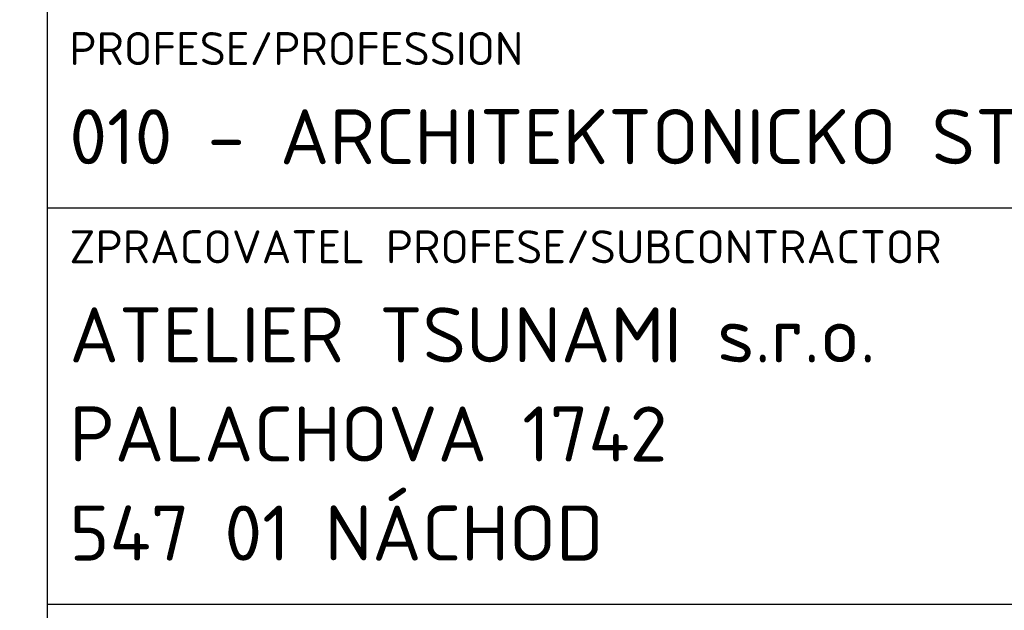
# Model space of a CAD drawing. Header units: metres. Extents: x -115250 to 1551995, y -140807 to 374743.
# Tile 6 of 205: x -49491 to -49044, y -98033 to -97765. Entities that reach past the tile are written whole.
import ezdxf
from ezdxf.enums import TextEntityAlignment as Align

# ---------------------------------------------------------------- set-up
doc = ezdxf.new("R2010")
doc.units = ezdxf.units.M
doc.header["$LTSCALE"] = 100
doc.layers.add('030-PBR popis', color=12, linetype='Continuous', lineweight=9)
doc.styles.add('ISOCPEUB_10', font='isocpeur.ttf')
doc.styles.add('ISOCPEUR', font='isocpeur.ttf')
doc.styles.add('ISOCPEUR_10', font='isocpeur.ttf')

# ---------------------------------------------------------------- blocks, each defined once
blk = doc.blocks.new('RAZITKO-KCC')
for p, q in [((-140, 0), (-140, 76)), ((0, 67), (-140, 67)), ((0, 49), (-140, 49))]:
    blk.add_line(p, q)
at = {"style": 'ISOCPEUR_10'}
for s, p in [('PROFESE/PROFESSION', (-139, 73.5)), ('ZPRACOVATEL PROFESE/SUBCONTRACTOR', (-139, 64.5))]:
    blk.add_text(s, height=1.5, dxfattribs=at).set_placement(p)
at = {"color": 3}
for tag, p, height, style in [('INVESTOR_jméno', (-130.18, 85.973), 2.5, 'ISOCPEUR_10'), ('INVESTOR_ulice', (-130.18, 82.294), 2.5, 'ISOCPEUR_10'), ('INVESTOR_město', (-130.18, 78.63), 2.5, 'ISOCPEUR_10'), ('HLAVNÍ_INŽENÝR_PROJEKTU', (-69, 69), 2.5, 'ISOCPEUR_10'), ('PROFESE', (-139, 69), 2.5, 'ISOCPEUR_10'), ('ZODPOVĚDNÝ_PROJEKTANT_PROFESE', (-69, 60), 2.5, 'ISOCPEUR_10'), ('ZPRACOVATEL_PROFESE_jméno', (-139, 60), 2.5, 'ISOCPEUR_10'), ('ZPRACOVATEL_PROFESE_ulice', (-139, 55.5), 2.5, 'ISOCPEUR_10'), ('ZPRACOVATEL_PROFESE_město', (-139, 51), 2.5, 'ISOCPEUR_10'), ('VYPRACOVAL', (-69, 51), 2.5, 'ISOCPEUR_10'), ('ARCHIV', (-19, 31), 2.5, 'ISOCPEUR_10'), ('MISTO_STAVBY', (-139, 22), 2.5, 'ISOCPEUR_10'), ('MĚŘÍTKO', (-48.5, 13), 2.5, 'ISOCPEUR_10'), ('FORMÁT', (-30.5, 13), 2.5, 'ISOCPEUR_10'), ('STUPEŇ_DOKUMENTACE', (-139, 13), 2, 'ISOCPEUR_10'), ('DATUM', (-69, 13), 2.5, 'ISOCPEUR_10'), ('OBJEKT', (-69, 2.5), 3.5, 'ISOCPEUB_10')]:
    blk.add_attdef(tag, p, '', height=height, dxfattribs=dict(at, style=style))
at = {"color": 3, "linetype": 'ByBlock', "style": 'ISOCPEUB_10'}
for tag, p in [('NÁZEV_STAVBY', (-139, 41)), ('OBSAH_PŘÍLOHY', (-139, 31))]:
    blk.add_attdef(tag, p, '', height=3.5, dxfattribs=at)
blk.add_attdef('Č_PŘÍLOHY-č_zakázky', text='', height=3.5, dxfattribs=at).set_placement((-122.5, 2.5), align=Align.RIGHT)
for tag, p in [('Č_PŘÍLOHY-stupeň_dokumentace', (-118.5, 2.5)), ('Č_PŘÍLOHY-část_dokumentace', (-111.5, 2.5)), ('Č_PŘÍLOHY-objekt', (-104.5, 2.5)), ('Č_PŘÍLOHY-profese', (-96, 2.5)), ('Č_PŘÍLOHY-výkres', (-86, 2.5)), ('Č_PŘÍLOHY-revize', (-76, 2.5))]:
    blk.add_attdef(tag, text='', height=3.5, dxfattribs=at).set_placement(p, align=Align.CENTER)
at = {"color": 3, "style": 'ISOCPEUR_10'}
blk.add_attdef('OBJEKT_UPŘESNĚNÍ', text='', height=2.5, dxfattribs=at).set_placement((-22, 2.5), align=Align.RIGHT)

msp = doc.modelspace()

# ---------------------------------------------------------------- block references
ref = msp.add_blockref('RAZITKO-KCC', (-48078.19, -98520.34), dxfattribs=dict(xscale=10, yscale=10, zscale=10))
ref.add_attrib('ZPRACOVATEL_PROFESE_město', '547 01 NÁCHOD', (-49468.19, -98010.34), dxfattribs={"color": 3, "height": 25, "style": 'ISOCPEUR_10'})
ref.add_attrib('ZPRACOVATEL_PROFESE_ulice', 'PALACHOVA 1742', (-49468.19, -97965.34), dxfattribs={"color": 3, "height": 25, "style": 'ISOCPEUR_10'})
ref.add_attrib('ZPRACOVATEL_PROFESE_jméno', 'ATELIER TSUNAMI s.r.o.', (-49468.19, -97920.34), dxfattribs={"color": 3, "height": 25, "style": 'ISOCPEUR_10'})
ref.add_attrib('PROFESE', '010 - ARCHITEKTONICKO STAVEBNÍ ČÁST', (-49468.19, -97830.34), dxfattribs={"color": 3, "height": 25, "style": 'ISOCPEUR_10'})

# ---------------------------------------------------------------- texts
at = {"layer": '030-PBR popis', "color": 7, "linetype": 'ByBlock', "insert": (-51954.8, -33900), "char_height": 400, "attachment_point": 1, "line_spacing_factor": 1.8, "style": 'ISOCPEUR'}
msp.add_mtext_dynamic_manual_height_columns('{\\H2x;LEGENDA PO - PBŘ:}\\P\\pl4000;HRANICE POŽÁRNÍHO ÚSEKU\\PEPS SE SAMOČINNÝMI A TLAČÍTKOVÝMI HLÁSIČI VIZ. PROJEKT EPS\\PNOUZOVÉ OSVĚTLENÍ\\PPŘENOSNÉ HASICÍ PŘÍSTROJE (SPECIFIKACE DLE POŽÁRNÍ ZPRÁVY)\\PVNITŘNÍ POŽÁRNÍ HYDRANTOVÁ SKŘÍŇ (BÍLÁ; PHP, D 30 m, EPS)\\PVÝCHOD NA VOLNÉ PROSTRANSTVÍ\\PSMĚR ÚNIKU (DOPLNĚNÝ O POČET UNIKAJÍCÍCH OSOB) \\PAKUSTICKÉ POPLACHOVÉ ZAŘÍZENÍ\\POZNAČENÍ POŽÁRNÍHO ÚSEKU\\PNEJNIŽŠÍ POŽADOVANÁ POŽÁRNÍ ODOLNOST VODOROVNÉ KONSTRUKCE\\PNEJNIŽŠÍ POŽADOVANÁ POŽÁRNÍ ODOLNOST SVISLÉ KONSTRUKCE\\PNEJNIŽŠÍ POŽADOVANÁ POŽÁRNÍ ODOLNOST POŽÁRNÍHO UZÁVĚRU', width=26908.9543, gutter_width=2000, heights=[0], dxfattribs=at)

doc.saveas('drawing.dxf')
